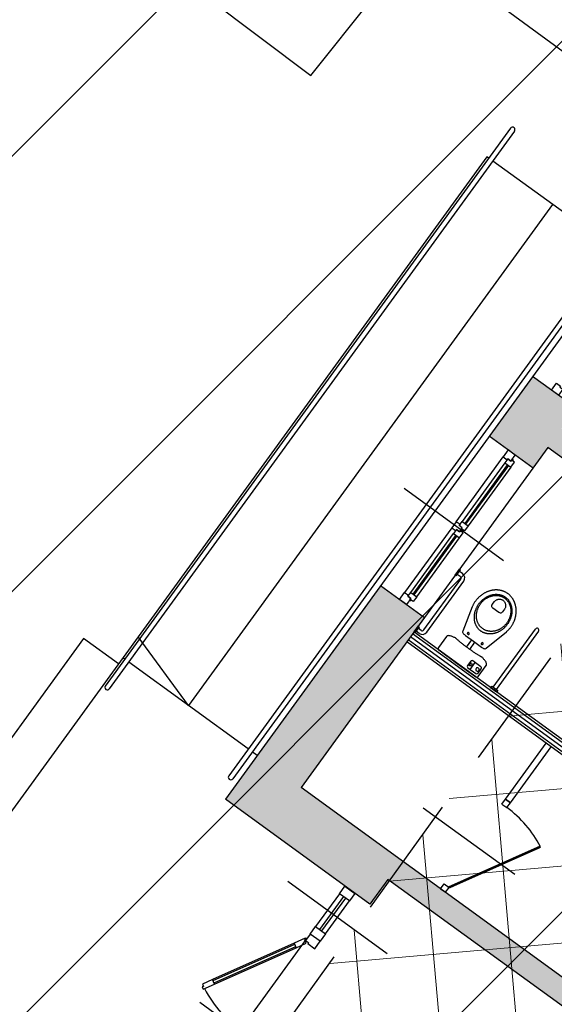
# Model space of a CAD drawing. Extents: x 4615668 to 9249187, y 5334101 to 10688993.
# Tile 17 of 120: x 4667531.37 to 4667535.71, y 5336793.91 to 5336801.91. Entities that reach past the tile are written whole.
import ezdxf

# ---------------------------------------------------------------- set-up
doc = ezdxf.new("R2010")
doc.units = 0
doc.header["$MEASUREMENT"] = 0
doc.linetypes.add('CHODNIK', pattern=[2, 1.5, -0.5])
doc.linetypes.add('WIATA', pattern=[1.5, 1, -0.5])
for name, color, linetype in [('13', 7, 'Continuous'), ('16', 7, 'Continuous'), ('45', 7, 'Continuous'), ('MURY', 7, 'Continuous'), ('wypełnienie', 251, 'Continuous')]:
    doc.layers.add(name, color=color, linetype=linetype)
doc.layers.add('hatch', color=253, linetype='Continuous', lineweight=0)
doc.layers.add('podkłady', color=250, linetype='Continuous', lineweight=15)

# ---------------------------------------------------------------- blocks, each defined once
blk = doc.blocks.new('SK -I-')
at = {"layer": 'wypełnienie', "lineweight": -3, "ltscale": 2}
h = blk.add_hatch(color=256, dxfattribs=at)
h.dxf.hatch_style = 1
h.paths.add_polyline_path([(776.5, -1129), (751.5, -1129), (751.5, -694.5), (732.5, -694.5), (732.5, -1230), (562, -1230), (562, -1274), (776.5, -1274)])
h = blk.add_hatch(color=256, dxfattribs=at)
h.dxf.hatch_style = 1
h.paths.add_polyline_path([(412, -1230), (391.5, -1230), (391.5, -729.5), (312.5, -729.5), (312.5, -754.5), (372.5, -754.5), (372.5, -1230), (352, -1230), (352, -1274), (412, -1274)])
at = {"layer": 'podkłady', "color": 0, "lineweight": 25, "ltscale": 2}
for p, q in [((732.5, -694.5), (732.5, -1230)), ((751.5, -694.5), (751.5, -1129)), ((391.5, -729.5), (391.5, -1230)), ((581.5, -800.5), (581.5, -1230)), ((584.5, -953.5), (584.5, -1230)), ((586.5, -955.5), (586.5, -1230)), ((576.5, -1010), (576.5, -1230)), ((578.5, -1008), (578.5, -1230)), ((687.5, -1140), (687.5, -1048)), ((642.5, -1085), (586.5, -1085)), ((642.5, -1085), (642.5, -1090)), ((642.5, -1090), (642.5, -1085)), ((647.5, -1085), (642.5, -1085)), ((647.5, -1090), (647.5, -1085)), ((732.5, -1085), (727.5, -1085)), ((727.5, -1090), (727.5, -1085)), ((732.5, -1090), (732.5, -1085)), ((642.5, -1090), (586.5, -1090)), ((647.5, -1090), (642.5, -1090)), ((732.5, -1090), (727.5, -1090)), ((800.5, -1194), (800.5, -1094)), ((922, -1194), (922, -1094)), ((751.5, -1129), (776.5, -1129)), ((776.5, -1129), (776.5, -1274)), ((516.5, -1148.5), (575, -1148.5)), ((575, -1151.5), (575, -1148.5)), ((817, -1144), (784, -1144)), ((784, -1148), (817, -1148)), ((784, -1150), (817, -1150)), ((575, -1151.5), (516.5, -1151.5)), ((784, -1154), (817, -1154)), ((1013, -1154), (831, -1154)), ((838.84, -1159.32), (901.63, -1195.57)), ((839.84, -1157.58), (902.63, -1193.83)), ((903.13, -1192.97), (840.34, -1156.72)), ((562.59, -1167.28), (562.26, -1167.69)), ((562.94, -1166.95), (562.59, -1167.28)), ((563.3, -1166.71), (562.94, -1166.95)), ((563.67, -1166.55), (563.3, -1166.71)), ((564.04, -1166.5), (563.67, -1166.55)), ((575.02, -1166.5), (564.04, -1166.5)), ((575.59, -1166.61), (575.02, -1166.5)), ((576.06, -1166.91), (575.59, -1166.61)), ((576.38, -1167.35), (576.06, -1166.91)), ((576.5, -1167.88), (576.38, -1167.35)), ((838.34, -1160.18), (901.13, -1196.43)), ((511.13, -1175.29), (510.85, -1175.61)), ((511.42, -1174.99), (511.13, -1175.29)), ((511.72, -1174.69), (511.42, -1174.99)), ((512.03, -1174.39), (511.72, -1174.69)), ((512.35, -1174.1), (512.03, -1174.39)), ((512.67, -1173.82), (512.35, -1174.1)), ((513, -1173.54), (512.67, -1173.82)), ((513.34, -1173.27), (513, -1173.54)), ((513.68, -1173.01), (513.34, -1173.27)), ((514.03, -1172.75), (513.68, -1173.01)), ((514.39, -1172.5), (514.03, -1172.75)), ((514.75, -1172.25), (514.39, -1172.5)), ((515.12, -1172.01), (514.75, -1172.25)), ((515.5, -1171.78), (515.12, -1172.01)), ((515.88, -1171.56), (515.5, -1171.78)), ((516.26, -1171.35), (515.88, -1171.56)), ((516.66, -1171.14), (516.26, -1171.35)), ((516.37, -1175.39), (516.73, -1175.15)), ((517.06, -1170.94), (516.66, -1171.14)), ((516.73, -1175.15), (517.11, -1174.91)), ((517.46, -1170.74), (517.06, -1170.94)), ((517.11, -1174.91), (517.49, -1174.69)), ((517.87, -1170.56), (517.46, -1170.74)), ((517.49, -1174.69), (517.89, -1174.47)), ((517.79, -1175.5), (518.18, -1175.29)), ((518.29, -1170.38), (517.87, -1170.56)), ((517.89, -1174.47), (518.28, -1174.27)), ((518.18, -1175.29), (518.57, -1175.08)), ((518.28, -1174.27), (518.69, -1174.07)), ((518.71, -1170.21), (518.29, -1170.38)), ((518.57, -1175.08), (518.98, -1174.88)), ((518.69, -1174.07), (519.1, -1173.88)), ((519.13, -1170.05), (518.71, -1170.21)), ((518.98, -1174.88), (519.39, -1174.69)), ((519.1, -1173.88), (519.52, -1173.7)), ((519.56, -1169.89), (519.13, -1170.05)), ((519.39, -1174.69), (519.8, -1174.52)), ((519.52, -1173.7), (519.95, -1173.53)), ((519.99, -1169.75), (519.56, -1169.89)), ((519.8, -1174.52), (520.23, -1174.35)), ((519.95, -1173.53), (520.38, -1173.37)), ((520.43, -1169.61), (519.99, -1169.75)), ((520.23, -1174.35), (520.66, -1174.19)), ((520.38, -1173.37), (520.82, -1173.22)), ((520.88, -1169.49), (520.43, -1169.61)), ((520.66, -1174.19), (521.1, -1174.05)), ((520.82, -1173.22), (521.27, -1173.08)), ((521.32, -1169.37), (520.88, -1169.49)), ((521.1, -1174.05), (521.54, -1173.92)), ((521.27, -1173.08), (521.72, -1172.95)), ((521.78, -1169.26), (521.32, -1169.37)), ((521.54, -1173.92), (522, -1173.8)), ((521.72, -1172.95), (522.17, -1172.83)), ((522.23, -1169.15), (521.78, -1169.26)), ((522, -1173.8), (522.45, -1173.69)), ((522.17, -1172.83), (522.63, -1172.73)), ((522.69, -1169.06), (522.23, -1169.15)), ((522.45, -1173.69), (522.91, -1173.59)), ((522.63, -1172.73), (523.1, -1172.63)), ((523.16, -1168.98), (522.69, -1169.06)), ((522.91, -1173.59), (523.38, -1173.51)), ((523.1, -1172.63), (523.57, -1172.54)), ((523.62, -1168.91), (523.16, -1168.98)), ((523.38, -1173.51), (523.85, -1173.43)), ((523.57, -1172.54), (524.05, -1172.46)), ((524.09, -1168.84), (523.62, -1168.91)), ((523.85, -1173.43), (524.33, -1173.38)), ((524.05, -1172.46), (524.53, -1172.4)), ((524.57, -1168.79), (524.09, -1168.84)), ((524.33, -1173.38), (524.81, -1173.33)), ((524.53, -1172.4), (525.01, -1172.35)), ((525.05, -1168.74), (524.57, -1168.79)), ((524.81, -1173.33), (525.3, -1173.29)), ((525.01, -1172.35), (525.5, -1172.3)), ((525.53, -1168.71), (525.05, -1168.74)), ((525.3, -1173.29), (525.79, -1173.27)), ((525.5, -1172.3), (525.99, -1172.27)), ((526.01, -1168.68), (525.53, -1168.71)), ((525.79, -1173.27), (526.28, -1173.27)), ((525.99, -1172.27), (526.49, -1172.26)), ((526.5, -1168.67), (526.01, -1168.68)), ((526.28, -1173.27), (526.28, -1173.27)), ((526.28, -1173.27), (526.77, -1173.27)), ((526.49, -1172.26), (526.99, -1172.25)), ((526.99, -1168.66), (526.5, -1168.67)), ((526.77, -1173.27), (527.26, -1173.29)), ((527.53, -1168.67), (526.99, -1168.66)), ((526.99, -1172.25), (526.99, -1172.25)), ((526.99, -1172.25), (527.49, -1172.26)), ((527.26, -1173.29), (527.75, -1173.33)), ((527.49, -1172.26), (527.98, -1172.27)), ((528.06, -1168.69), (527.53, -1168.67)), ((527.75, -1173.33), (528.23, -1173.38)), ((527.98, -1172.27), (528.48, -1172.3)), ((528.6, -1168.73), (528.06, -1168.69)), ((528.23, -1173.38), (528.71, -1173.43)), ((528.48, -1172.3), (528.97, -1172.35)), ((529.13, -1168.79), (528.6, -1168.73)), ((528.71, -1173.43), (529.18, -1173.51)), ((528.97, -1172.35), (529.45, -1172.4)), ((529.65, -1168.86), (529.13, -1168.79)), ((529.18, -1173.51), (529.65, -1173.59)), ((529.45, -1172.4), (529.93, -1172.46)), ((530.17, -1168.93), (529.65, -1168.86)), ((529.65, -1173.59), (530.11, -1173.69)), ((529.93, -1172.46), (530.41, -1172.54)), ((530.11, -1173.69), (530.56, -1173.8)), ((530.69, -1169.02), (530.17, -1168.93)), ((530.41, -1172.54), (530.88, -1172.63)), ((530.56, -1173.8), (531.01, -1173.92)), ((531.2, -1169.12), (530.69, -1169.02)), ((530.88, -1172.63), (531.34, -1172.73)), ((531.01, -1173.92), (531.46, -1174.05)), ((531.71, -1169.23), (531.2, -1169.12)), ((531.34, -1172.73), (531.81, -1172.83)), ((531.46, -1174.05), (531.9, -1174.19)), ((532.22, -1169.34), (531.71, -1169.23)), ((531.81, -1172.83), (532.26, -1172.95)), ((531.9, -1174.19), (532.33, -1174.35)), ((552.69, -1174.66), (532.22, -1169.34)), ((532.26, -1172.95), (532.71, -1173.08)), ((532.33, -1174.35), (532.75, -1174.52)), ((532.71, -1173.08), (533.16, -1173.22)), ((532.75, -1174.52), (533.17, -1174.69)), ((533.16, -1173.22), (533.59, -1173.37)), ((533.17, -1174.69), (533.58, -1174.88)), ((533.58, -1174.88), (533.99, -1175.08)), ((533.59, -1173.37), (534.03, -1173.53)), ((533.99, -1175.08), (534.38, -1175.29)), ((534.03, -1173.53), (534.45, -1173.7)), ((534.38, -1175.29), (534.77, -1175.5)), ((534.45, -1173.7), (534.87, -1173.88)), ((534.87, -1173.88), (535.29, -1174.07)), ((535.29, -1174.07), (535.69, -1174.27)), ((535.69, -1174.27), (536.09, -1174.47)), ((536.09, -1174.47), (536.48, -1174.69)), ((536.48, -1174.69), (536.87, -1174.91)), ((536.87, -1174.91), (537.24, -1175.15)), ((537.24, -1175.15), (537.61, -1175.39)), ((553.13, -1174.83), (552.69, -1174.66)), ((553.48, -1175.09), (553.13, -1174.83)), ((553.74, -1175.44), (553.48, -1175.09)), ((560.67, -1172.61), (560.5, -1173.17)), ((560.5, -1173.17), (560.5, -1173.17)), ((560.5, -1173.17), (560.56, -1173.28)), ((560.56, -1173.28), (560.62, -1173.45)), ((560.62, -1173.45), (560.67, -1173.68)), ((560.83, -1172.04), (560.67, -1172.61)), ((560.67, -1173.68), (560.72, -1173.95)), ((560.72, -1173.95), (560.78, -1174.27)), ((560.78, -1174.27), (560.83, -1174.64)), ((560.97, -1171.48), (560.83, -1172.04)), ((560.83, -1174.64), (560.87, -1175.04)), ((560.87, -1175.04), (560.92, -1175.48)), ((561.1, -1170.91), (560.97, -1171.48)), ((561.23, -1170.36), (561.1, -1170.91)), ((561.36, -1169.82), (561.23, -1170.36)), ((561.5, -1169.29), (561.36, -1169.82)), ((561.71, -1168.7), (561.5, -1169.29)), ((561.97, -1168.16), (561.71, -1168.7)), ((562.26, -1167.69), (561.97, -1168.16)), ((567.59, -1168.82), (567.42, -1169.41)), ((567.42, -1169.41), (567.42, -1177.53)), ((574.24, -1175.2), (567.42, -1175.2)), ((568.05, -1168.4), (567.59, -1168.82)), ((568.69, -1168.24), (568.05, -1168.4)), ((572.96, -1168.24), (568.69, -1168.24)), ((569.52, -1169.81), (569.41, -1170.36)), ((569.41, -1170.36), (569.52, -1170.91)), ((569.82, -1169.36), (569.52, -1169.81)), ((569.52, -1170.91), (569.82, -1171.36)), ((570.28, -1169.06), (569.82, -1169.36)), ((569.82, -1171.36), (570.28, -1171.67)), ((570.83, -1168.95), (570.28, -1169.06)), ((570.28, -1171.67), (570.83, -1171.78)), ((571.38, -1169.06), (570.83, -1168.95)), ((570.83, -1171.78), (571.38, -1171.67)), ((571.83, -1169.36), (571.38, -1169.06)), ((571.38, -1171.67), (571.83, -1171.36)), ((572.13, -1169.81), (571.83, -1169.36)), ((571.83, -1171.36), (572.13, -1170.91)), ((572.24, -1170.36), (572.13, -1169.81)), ((572.13, -1170.91), (572.24, -1170.36)), ((573.6, -1168.4), (572.96, -1168.24)), ((574.06, -1168.82), (573.6, -1168.4)), ((574.24, -1169.41), (574.06, -1168.82)), ((574.24, -1177.53), (574.24, -1169.41)), ((576.5, -1186.5), (576.5, -1167.88)), ((506.86, -1183.26), (506.77, -1183.67)), ((506.95, -1182.86), (506.86, -1183.26)), ((507.06, -1182.46), (506.95, -1182.86)), ((507.17, -1182.06), (507.06, -1182.46)), ((507.3, -1181.67), (507.17, -1182.06)), ((507.43, -1181.28), (507.3, -1181.67)), ((507.57, -1180.89), (507.43, -1181.28)), ((507.73, -1180.51), (507.57, -1180.89)), ((507.89, -1180.13), (507.73, -1180.51)), ((508.07, -1179.76), (507.89, -1180.13)), ((508.25, -1179.39), (508.07, -1179.76)), ((508.44, -1179.02), (508.25, -1179.39)), ((508.64, -1178.66), (508.44, -1179.02)), ((508.85, -1178.3), (508.64, -1178.66)), ((509.07, -1177.94), (508.85, -1178.3)), ((509.3, -1177.6), (509.07, -1177.94)), ((509.54, -1177.25), (509.3, -1177.6)), ((509.78, -1176.91), (509.54, -1177.25)), ((510.04, -1176.58), (509.78, -1176.91)), ((510.3, -1176.25), (510.04, -1176.58)), ((510.57, -1175.93), (510.3, -1176.25)), ((510.33, -1183.63), (510.44, -1183.24)), ((510.44, -1183.24), (510.56, -1182.85)), ((510.56, -1182.85), (510.69, -1182.46)), ((510.85, -1175.61), (510.57, -1175.93)), ((510.69, -1182.46), (510.83, -1182.08)), ((510.83, -1182.08), (510.98, -1181.7)), ((510.98, -1181.7), (511.15, -1181.33)), ((511.15, -1181.33), (511.33, -1180.96)), ((511.33, -1180.96), (511.52, -1180.6)), ((511.36, -1183.59), (511.47, -1183.19)), ((511.47, -1183.19), (511.6, -1182.79)), ((511.52, -1180.6), (511.72, -1180.24)), ((511.6, -1182.79), (511.74, -1182.4)), ((511.72, -1180.24), (511.93, -1179.89)), ((511.74, -1182.4), (511.89, -1182.02)), ((511.89, -1182.02), (512.06, -1181.64)), ((511.93, -1179.89), (512.16, -1179.54)), ((512.06, -1181.64), (512.24, -1181.26)), ((512.16, -1179.54), (512.39, -1179.2)), ((512.24, -1181.26), (512.43, -1180.9)), ((512.39, -1179.2), (512.64, -1178.87)), ((512.43, -1180.9), (512.64, -1180.53)), ((512.64, -1178.87), (512.9, -1178.54)), ((512.64, -1180.53), (512.85, -1180.18)), ((512.85, -1180.18), (513.08, -1179.83)), ((512.9, -1178.54), (513.17, -1178.22)), ((513.08, -1179.83), (513.32, -1179.49)), ((513.17, -1178.22), (513.44, -1177.9)), ((513.32, -1179.49), (513.57, -1179.15)), ((513.44, -1177.9), (513.73, -1177.6)), ((513.57, -1179.15), (513.84, -1178.82)), ((513.73, -1177.6), (514.03, -1177.29)), ((513.84, -1178.82), (514.11, -1178.5)), ((514.03, -1177.29), (514.34, -1177)), ((514.11, -1178.5), (514.4, -1178.19)), ((514.18, -1183.56), (514.48, -1183.19)), ((514.34, -1177), (514.65, -1176.71)), ((514.4, -1178.19), (514.69, -1177.88)), ((514.48, -1183.19), (514.81, -1182.84)), ((514.65, -1176.71), (514.98, -1176.43)), ((514.69, -1177.88), (515, -1177.58)), ((514.81, -1182.84), (515.17, -1182.51)), ((514.98, -1176.43), (515.31, -1176.16)), ((515, -1177.58), (515.31, -1177.29)), ((515.17, -1182.51), (515.55, -1182.22)), ((515.31, -1176.16), (515.65, -1175.89)), ((515.31, -1177.29), (515.64, -1177.01)), ((515.55, -1182.22), (515.95, -1181.96)), ((515.64, -1177.01), (515.98, -1176.74)), ((515.65, -1175.89), (516.01, -1175.64)), ((515.95, -1181.96), (516.37, -1181.74)), ((515.98, -1176.74), (516.32, -1176.47)), ((516.01, -1175.64), (516.37, -1175.39)), ((516.32, -1176.47), (516.67, -1176.22)), ((516.37, -1181.74), (516.81, -1181.56)), ((516.67, -1176.22), (517.04, -1175.97)), ((516.81, -1181.56), (517.27, -1181.43)), ((517.04, -1175.97), (517.41, -1175.73)), ((517.27, -1181.43), (517.73, -1181.35)), ((517.41, -1175.73), (517.79, -1175.5)), ((517.73, -1181.35), (518.21, -1181.32)), ((518.21, -1181.32), (521.05, -1181.32)), ((521.05, -1181.32), (521.39, -1181.34)), ((521.39, -1181.34), (521.78, -1181.41)), ((521.78, -1181.41), (522.18, -1181.57)), ((522.18, -1181.57), (522.55, -1181.82)), ((522.55, -1181.82), (522.87, -1182.21)), ((522.87, -1182.21), (523.09, -1182.75)), ((523.09, -1182.75), (523.17, -1183.47)), ((534.77, -1175.5), (535.15, -1175.73)), ((535.15, -1175.73), (535.52, -1175.97)), ((535.52, -1175.97), (535.88, -1176.22)), ((535.88, -1176.22), (536.24, -1176.47)), ((536.24, -1176.47), (536.58, -1176.74)), ((536.58, -1176.74), (536.92, -1177.01)), ((536.92, -1177.01), (537.25, -1177.29)), ((537.25, -1177.29), (537.56, -1177.58)), ((537.56, -1177.58), (537.87, -1177.88)), ((537.61, -1175.39), (537.97, -1175.64)), ((537.87, -1177.88), (538.16, -1178.19)), ((537.97, -1175.64), (538.32, -1175.89)), ((538.16, -1178.19), (538.45, -1178.5)), ((538.32, -1175.89), (538.66, -1176.16)), ((538.45, -1178.5), (538.72, -1178.82)), ((538.66, -1176.16), (539, -1176.43)), ((538.72, -1178.82), (538.99, -1179.15)), ((538.99, -1179.15), (539.24, -1179.49)), ((539, -1176.43), (539.32, -1176.71)), ((539.24, -1179.49), (539.48, -1179.83)), ((539.32, -1176.71), (539.64, -1177)), ((539.48, -1179.83), (539.71, -1180.18)), ((539.64, -1177), (539.95, -1177.29)), ((539.71, -1180.18), (539.92, -1180.53)), ((539.92, -1180.53), (540.13, -1180.9)), ((539.95, -1177.29), (540.25, -1177.6)), ((540.13, -1180.9), (540.32, -1181.26)), ((540.25, -1177.6), (540.53, -1177.9)), ((540.32, -1181.26), (540.5, -1181.64)), ((540.5, -1181.64), (540.67, -1182.02)), ((540.53, -1177.9), (540.81, -1178.22)), ((540.67, -1182.02), (540.82, -1182.4)), ((540.81, -1178.22), (541.08, -1178.54)), ((540.82, -1182.4), (540.96, -1182.79)), ((540.96, -1182.79), (541.08, -1183.19)), ((541.08, -1178.54), (541.34, -1178.87)), ((541.08, -1183.19), (541.2, -1183.59)), ((541.34, -1178.87), (541.58, -1179.2)), ((541.58, -1179.2), (541.82, -1179.54)), ((541.82, -1179.54), (542.04, -1179.89)), ((542.04, -1179.89), (542.26, -1180.24)), ((542.26, -1180.24), (542.46, -1180.6)), ((542.46, -1180.6), (542.65, -1180.96)), ((542.65, -1180.96), (542.83, -1181.33)), ((542.83, -1181.33), (542.99, -1181.7)), ((542.99, -1181.7), (543.15, -1182.08)), ((543.15, -1182.08), (543.29, -1182.46)), ((543.29, -1182.46), (543.42, -1182.85)), ((543.42, -1182.85), (543.54, -1183.24)), ((543.54, -1183.24), (543.64, -1183.63)), ((550.88, -1179.19), (550.77, -1179.59)), ((550.77, -1179.59), (550.88, -1179.99)), ((551.16, -1178.9), (550.88, -1179.19)), ((550.88, -1179.99), (551.16, -1180.28)), ((551.57, -1178.79), (551.16, -1178.9)), ((551.16, -1180.28), (551.57, -1180.39)), ((551.97, -1178.9), (551.57, -1178.79)), ((551.57, -1180.39), (551.97, -1180.28)), ((552.26, -1179.19), (551.97, -1178.9)), ((551.97, -1180.28), (552.26, -1179.99)), ((552.37, -1179.59), (552.26, -1179.19)), ((552.26, -1179.99), (552.37, -1179.59)), ((553.92, -1175.86), (553.74, -1175.44)), ((554.05, -1176.33), (553.92, -1175.86)), ((554.12, -1176.84), (554.05, -1176.33)), ((554.16, -1177.38), (554.12, -1176.84)), ((554.18, -1177.93), (554.16, -1177.38)), ((554.18, -1178.47), (554.18, -1177.93)), ((554.18, -1186.59), (554.18, -1178.47)), ((560.92, -1175.48), (560.96, -1175.96)), ((560.96, -1175.96), (561, -1176.46)), ((561, -1176.46), (561.04, -1177)), ((561.04, -1177), (561.07, -1177.55)), ((561.07, -1177.55), (561.11, -1178.13)), ((561.11, -1178.13), (561.14, -1178.72)), ((561.14, -1178.72), (561.16, -1179.33)), ((561.16, -1179.33), (561.19, -1179.95)), ((561.19, -1179.95), (561.21, -1180.57)), ((561.21, -1180.57), (561.23, -1181.2)), ((561.23, -1181.2), (561.25, -1181.83)), ((561.25, -1181.83), (561.26, -1182.46)), ((561.26, -1182.46), (561.27, -1183.08)), ((561.27, -1183.08), (561.28, -1183.69)), ((567.42, -1177.53), (567.59, -1178.12)), ((567.59, -1178.12), (568.05, -1178.54)), ((568.05, -1178.54), (568.69, -1178.7)), ((568.69, -1178.7), (572.96, -1178.7)), ((569.41, -1177.69), (569.52, -1177.14)), ((570.83, -1177.69), (569.41, -1177.7)), ((569.41, -1177.7), (569.41, -1177.69)), ((569.41, -1177.69), (569.41, -1177.69)), ((569.41, -1177.7), (569.41, -1177.7)), ((569.52, -1177.14), (569.82, -1176.69)), ((569.82, -1176.69), (570.28, -1176.38)), ((570.28, -1176.38), (570.83, -1176.27)), ((570.83, -1176.27), (571.38, -1176.38)), ((572.24, -1177.69), (570.83, -1177.69)), ((571.38, -1176.38), (571.83, -1176.69)), ((571.83, -1176.69), (572.13, -1177.14)), ((572.13, -1177.14), (572.24, -1177.69)), ((572.96, -1178.7), (573.6, -1178.54)), ((573.6, -1178.54), (574.06, -1178.12)), ((574.06, -1178.12), (574.24, -1177.53)), ((506.52, -1185.74), (506.5, -1186.16)), ((506.5, -1186.16), (506.5, -1186.59)), ((506.5, -1186.59), (506.5, -1187.01)), ((506.5, -1187.01), (506.52, -1187.43)), ((506.55, -1185.32), (506.52, -1185.74)), ((506.52, -1187.43), (506.55, -1187.85)), ((506.59, -1184.91), (506.55, -1185.32)), ((506.55, -1187.85), (506.59, -1188.27)), ((506.64, -1184.49), (506.59, -1184.91)), ((506.59, -1188.27), (506.64, -1188.68)), ((506.7, -1184.08), (506.64, -1184.49)), ((506.64, -1188.68), (506.7, -1189.09)), ((506.77, -1183.67), (506.7, -1184.08)), ((506.7, -1189.09), (506.77, -1189.5)), ((506.77, -1189.5), (506.86, -1189.91)), ((506.86, -1189.91), (506.95, -1190.31)), ((506.95, -1190.31), (507.06, -1190.71)), ((507.06, -1190.71), (507.17, -1191.1)), ((507.17, -1191.1), (507.3, -1191.49)), ((509.99, -1186.5), (510, -1186.08)), ((510, -1186.92), (509.99, -1186.5)), ((509.99, -1186.5), (509.99, -1186.5)), ((510, -1186.08), (510.02, -1185.66)), ((510.02, -1187.33), (510, -1186.92)), ((510.02, -1185.66), (510.05, -1185.25)), ((510.05, -1187.75), (510.02, -1187.33)), ((510.05, -1185.25), (510.1, -1184.84)), ((510.1, -1188.16), (510.05, -1187.75)), ((510.1, -1184.84), (510.17, -1184.44)), ((510.17, -1188.56), (510.1, -1188.16)), ((510.17, -1184.44), (510.24, -1184.03)), ((510.24, -1188.97), (510.17, -1188.56)), ((510.24, -1184.03), (510.33, -1183.63)), ((510.33, -1189.37), (510.24, -1188.97)), ((510.44, -1189.76), (510.33, -1189.37)), ((510.56, -1190.15), (510.44, -1189.76)), ((510.69, -1190.54), (510.56, -1190.15)), ((510.83, -1190.92), (510.69, -1190.54)), ((510.98, -1191.3), (510.83, -1190.92)), ((511.15, -1191.67), (510.98, -1191.3)), ((510.99, -1186.5), (511, -1186.07)), ((511, -1186.93), (510.99, -1186.5)), ((510.99, -1186.5), (510.99, -1186.5)), ((511, -1186.07), (511.02, -1185.65)), ((511.02, -1187.35), (511, -1186.93)), ((511.02, -1185.65), (511.06, -1185.23)), ((511.06, -1187.77), (511.02, -1187.35)), ((511.06, -1185.23), (511.11, -1184.81)), ((511.11, -1188.19), (511.06, -1187.77)), ((511.11, -1184.81), (511.18, -1184.4)), ((511.18, -1188.6), (511.11, -1188.19)), ((511.18, -1184.4), (511.27, -1183.99)), ((511.27, -1189.01), (511.18, -1188.6)), ((511.27, -1183.99), (511.36, -1183.59)), ((511.36, -1189.41), (511.27, -1189.01)), ((511.47, -1189.81), (511.36, -1189.41)), ((511.6, -1190.21), (511.47, -1189.81)), ((511.74, -1190.6), (511.6, -1190.21)), ((511.89, -1190.98), (511.74, -1190.6)), ((512.06, -1191.36), (511.89, -1190.98)), ((513.12, -1186.5), (513.14, -1186.07)), ((513.14, -1186.93), (513.12, -1186.5)), ((513.14, -1186.07), (513.21, -1185.64)), ((513.21, -1187.36), (513.14, -1186.93)), ((513.21, -1185.64), (513.33, -1185.21)), ((513.33, -1187.79), (513.21, -1187.36)), ((513.33, -1185.21), (513.48, -1184.78)), ((513.48, -1188.22), (513.33, -1187.79)), ((513.48, -1184.78), (513.68, -1184.36)), ((513.68, -1188.64), (513.48, -1188.22)), ((513.68, -1184.36), (513.91, -1183.95)), ((513.91, -1189.05), (513.68, -1188.64)), ((513.91, -1183.95), (514.18, -1183.56)), ((514.18, -1189.44), (513.91, -1189.05)), ((514.47, -1189.81), (514.18, -1189.44)), ((514.8, -1190.16), (514.47, -1189.81)), ((515.16, -1190.49), (514.8, -1190.16)), ((515.53, -1190.78), (515.16, -1190.49)), ((515.93, -1191.04), (515.53, -1190.78)), ((516.36, -1191.26), (515.93, -1191.04)), ((516.79, -1191.44), (516.36, -1191.26)), ((522.55, -1191.17), (522.17, -1191.43)), ((522.87, -1190.78), (522.55, -1191.17)), ((523.09, -1190.24), (522.87, -1190.78)), ((523.17, -1189.53), (523.09, -1190.24)), ((523.17, -1183.47), (523.17, -1189.53)), ((540.67, -1190.98), (540.5, -1191.36)), ((540.82, -1190.6), (540.67, -1190.98)), ((540.96, -1190.21), (540.82, -1190.6)), ((541.08, -1189.81), (540.96, -1190.21)), ((541.2, -1189.41), (541.08, -1189.81)), ((541.2, -1183.59), (541.29, -1183.99)), ((541.29, -1189.01), (541.2, -1189.41)), ((541.29, -1183.99), (541.38, -1184.4)), ((541.38, -1188.6), (541.29, -1189.01)), ((541.38, -1184.4), (541.45, -1184.81)), ((541.45, -1188.19), (541.38, -1188.6)), ((541.45, -1184.81), (541.5, -1185.23)), ((541.5, -1187.77), (541.45, -1188.19)), ((541.5, -1185.23), (541.54, -1185.65)), ((541.54, -1187.35), (541.5, -1187.77)), ((541.54, -1185.65), (541.56, -1186.07)), ((541.56, -1186.93), (541.54, -1187.35)), ((541.56, -1186.07), (541.57, -1186.5)), ((541.57, -1186.5), (541.56, -1186.93)), ((541.57, -1186.5), (541.57, -1186.5)), ((542.99, -1191.3), (542.83, -1191.67)), ((543.15, -1190.92), (542.99, -1191.3)), ((543.29, -1190.54), (543.15, -1190.92)), ((543.42, -1190.15), (543.29, -1190.54)), ((543.54, -1189.76), (543.42, -1190.15)), ((543.64, -1189.37), (543.54, -1189.76)), ((543.64, -1183.63), (543.73, -1184.03)), ((543.73, -1188.97), (543.64, -1189.37)), ((543.73, -1184.03), (543.81, -1184.44)), ((543.81, -1188.56), (543.73, -1188.97)), ((543.81, -1184.44), (543.87, -1184.84)), ((543.87, -1188.16), (543.81, -1188.56)), ((543.87, -1184.84), (543.92, -1185.25)), ((543.92, -1187.75), (543.87, -1188.16)), ((543.92, -1185.25), (543.96, -1185.66)), ((543.96, -1187.33), (543.92, -1187.75)), ((543.96, -1185.66), (543.98, -1186.08)), ((543.98, -1186.92), (543.96, -1187.33)), ((543.98, -1186.08), (543.99, -1186.5)), ((543.99, -1186.5), (543.98, -1186.92)), ((543.99, -1186.5), (543.99, -1186.5)), ((556.74, -1185.01), (554.18, -1185.01)), ((561.29, -1185.01), (554.18, -1185.01)), ((554.18, -1194.54), (554.18, -1186.59)), ((556.67, -1188.21), (554.18, -1188.21)), ((561.29, -1188.21), (554.18, -1188.21)), ((561.25, -1191.17), (561.23, -1191.8)), ((561.26, -1190.54), (561.25, -1191.17)), ((561.27, -1189.92), (561.26, -1190.54)), ((561.28, -1189.31), (561.27, -1189.92)), ((561.28, -1183.69), (561.29, -1184.29)), ((561.29, -1185.98), (561.28, -1186.5)), ((561.28, -1186.5), (561.29, -1187.02)), ((561.28, -1186.5), (561.28, -1186.5)), ((561.29, -1188.71), (561.28, -1189.31)), ((561.29, -1184.29), (561.29, -1184.87)), ((561.29, -1184.87), (561.29, -1185.44)), ((561.29, -1185.44), (561.29, -1185.98)), ((561.29, -1187.02), (561.29, -1187.56)), ((561.29, -1187.56), (561.29, -1188.13)), ((561.29, -1188.13), (561.29, -1188.71)), ((576.5, -1205.12), (576.5, -1186.5)), ((507.3, -1191.49), (507.43, -1191.88)), ((507.43, -1191.88), (507.57, -1192.27)), ((507.57, -1192.27), (507.73, -1192.65)), ((507.73, -1192.65), (507.89, -1193.02)), ((507.89, -1193.02), (508.07, -1193.39)), ((508.07, -1193.39), (508.25, -1193.76)), ((508.25, -1193.76), (508.44, -1194.13)), ((508.44, -1194.13), (508.64, -1194.49)), ((508.64, -1194.49), (508.85, -1194.84)), ((508.85, -1194.84), (509.07, -1195.19)), ((509.07, -1195.19), (509.3, -1195.54)), ((509.3, -1195.54), (509.54, -1195.88)), ((509.54, -1195.88), (509.78, -1196.21)), ((509.78, -1196.21), (510.04, -1196.54)), ((510.04, -1196.54), (510.3, -1196.87)), ((510.3, -1196.87), (510.57, -1197.19)), ((510.57, -1197.19), (510.85, -1197.5)), ((510.85, -1197.5), (511.13, -1197.81)), ((511.13, -1197.81), (511.42, -1198.11)), ((511.33, -1192.04), (511.15, -1191.67)), ((511.52, -1192.4), (511.33, -1192.04)), ((511.42, -1198.11), (511.72, -1198.41)), ((511.72, -1192.76), (511.52, -1192.4)), ((511.93, -1193.11), (511.72, -1192.76)), ((511.72, -1198.41), (512.03, -1198.7)), ((512.16, -1193.45), (511.93, -1193.11)), ((512.03, -1198.7), (512.35, -1198.99)), ((512.24, -1191.73), (512.06, -1191.36)), ((512.39, -1193.8), (512.16, -1193.45)), ((512.43, -1192.1), (512.24, -1191.73)), ((512.35, -1198.99), (512.67, -1199.27)), ((512.64, -1194.13), (512.39, -1193.8)), ((512.64, -1192.46), (512.43, -1192.1)), ((512.85, -1192.82), (512.64, -1192.46)), ((512.9, -1194.46), (512.64, -1194.13)), ((512.67, -1199.27), (513, -1199.54)), ((513.08, -1193.17), (512.85, -1192.82)), ((513.17, -1194.78), (512.9, -1194.46)), ((513.32, -1193.51), (513.08, -1193.17)), ((513.44, -1195.09), (513.17, -1194.78)), ((513.57, -1193.85), (513.32, -1193.51)), ((513.73, -1195.4), (513.44, -1195.09)), ((513.84, -1194.18), (513.57, -1193.85)), ((514.03, -1195.71), (513.73, -1195.4)), ((514.11, -1194.5), (513.84, -1194.18)), ((514.34, -1196), (514.03, -1195.71)), ((514.4, -1194.81), (514.11, -1194.5)), ((514.65, -1196.29), (514.34, -1196)), ((514.69, -1195.12), (514.4, -1194.81)), ((514.98, -1196.57), (514.65, -1196.29)), ((515, -1195.42), (514.69, -1195.12)), ((515.31, -1196.84), (514.98, -1196.57)), ((515.31, -1195.71), (515, -1195.42)), ((515.64, -1195.99), (515.31, -1195.71)), ((515.65, -1197.11), (515.31, -1196.84)), ((515.98, -1196.26), (515.64, -1195.99)), ((516.01, -1197.36), (515.65, -1197.11)), ((516.32, -1196.53), (515.98, -1196.26)), ((516.37, -1197.61), (516.01, -1197.36)), ((516.67, -1196.78), (516.32, -1196.53)), ((516.73, -1197.85), (516.37, -1197.61)), ((517.04, -1197.03), (516.67, -1196.78)), ((517.11, -1198.09), (516.73, -1197.85)), ((517.24, -1191.57), (516.79, -1191.44)), ((517.41, -1197.27), (517.04, -1197.03)), ((517.49, -1198.31), (517.11, -1198.09)), ((517.71, -1191.65), (517.24, -1191.57)), ((517.79, -1197.49), (517.41, -1197.27)), ((517.89, -1198.53), (517.49, -1198.31)), ((518.18, -1191.68), (517.71, -1191.65)), ((518.18, -1197.71), (517.79, -1197.49)), ((518.28, -1198.73), (517.89, -1198.53)), ((521.03, -1191.67), (518.18, -1191.68)), ((518.57, -1197.92), (518.18, -1197.71)), ((518.69, -1198.93), (518.28, -1198.73)), ((518.98, -1198.12), (518.57, -1197.92)), ((519.1, -1199.12), (518.69, -1198.93)), ((519.39, -1198.31), (518.98, -1198.12)), ((519.52, -1199.3), (519.1, -1199.12)), ((519.8, -1198.48), (519.39, -1198.31)), ((519.95, -1199.47), (519.52, -1199.3)), ((520.23, -1198.65), (519.8, -1198.48)), ((520.66, -1198.8), (520.23, -1198.65)), ((521.1, -1198.95), (520.66, -1198.8)), ((521.38, -1191.65), (521.03, -1191.67)), ((521.54, -1199.08), (521.1, -1198.95)), ((521.77, -1191.58), (521.38, -1191.65)), ((522, -1199.2), (521.54, -1199.08)), ((522.17, -1191.43), (521.77, -1191.58)), ((522.45, -1199.31), (522, -1199.2)), ((522.91, -1199.41), (522.45, -1199.31)), ((530.11, -1199.31), (529.65, -1199.41)), ((530.56, -1199.2), (530.11, -1199.31)), ((531.01, -1199.08), (530.56, -1199.2)), ((531.46, -1198.95), (531.01, -1199.08)), ((531.9, -1198.8), (531.46, -1198.95)), ((532.33, -1198.65), (531.9, -1198.8)), ((532.22, -1203.66), (552.65, -1198.35)), ((532.75, -1198.48), (532.33, -1198.65)), ((533.17, -1198.31), (532.75, -1198.48)), ((533.58, -1198.12), (533.17, -1198.31)), ((533.99, -1197.92), (533.58, -1198.12)), ((534.38, -1197.71), (533.99, -1197.92)), ((534.45, -1199.3), (534.03, -1199.47)), ((534.77, -1197.49), (534.38, -1197.71)), ((534.87, -1199.12), (534.45, -1199.3)), ((535.15, -1197.27), (534.77, -1197.49)), ((535.29, -1198.93), (534.87, -1199.12)), ((535.52, -1197.03), (535.15, -1197.27)), ((535.69, -1198.73), (535.29, -1198.93)), ((535.88, -1196.78), (535.52, -1197.03)), ((536.09, -1198.53), (535.69, -1198.73)), ((536.24, -1196.53), (535.88, -1196.78)), ((536.48, -1198.31), (536.09, -1198.53)), ((536.58, -1196.26), (536.24, -1196.53)), ((536.87, -1198.09), (536.48, -1198.31)), ((536.92, -1195.99), (536.58, -1196.26)), ((537.24, -1197.85), (536.87, -1198.09)), ((537.25, -1195.71), (536.92, -1195.99)), ((537.61, -1197.61), (537.24, -1197.85)), ((537.56, -1195.42), (537.25, -1195.71)), ((537.87, -1195.12), (537.56, -1195.42)), ((537.97, -1197.36), (537.61, -1197.61)), ((538.16, -1194.81), (537.87, -1195.12)), ((538.32, -1197.11), (537.97, -1197.36)), ((538.45, -1194.5), (538.16, -1194.81)), ((538.66, -1196.84), (538.32, -1197.11)), ((538.72, -1194.18), (538.45, -1194.5)), ((539, -1196.57), (538.66, -1196.84)), ((538.99, -1193.85), (538.72, -1194.18)), ((539.24, -1193.51), (538.99, -1193.85)), ((539.32, -1196.29), (539, -1196.57)), ((539.48, -1193.17), (539.24, -1193.51)), ((539.64, -1196), (539.32, -1196.29)), ((539.71, -1192.82), (539.48, -1193.17)), ((539.95, -1195.71), (539.64, -1196)), ((539.92, -1192.46), (539.71, -1192.82)), ((540.13, -1192.1), (539.92, -1192.46)), ((540.25, -1195.4), (539.95, -1195.71)), ((540.32, -1191.73), (540.13, -1192.1)), ((540.53, -1195.09), (540.25, -1195.4)), ((540.5, -1191.36), (540.32, -1191.73)), ((540.81, -1194.78), (540.53, -1195.09)), ((541.08, -1194.46), (540.81, -1194.78)), ((541.34, -1194.13), (541.08, -1194.46)), ((541.58, -1193.8), (541.34, -1194.13)), ((541.82, -1193.45), (541.58, -1193.8)), ((542.04, -1193.11), (541.82, -1193.45)), ((542.26, -1192.76), (542.04, -1193.11)), ((542.46, -1192.4), (542.26, -1192.76)), ((542.65, -1192.04), (542.46, -1192.4)), ((542.83, -1191.67), (542.65, -1192.04)), ((550.88, -1193.19), (550.77, -1193.59)), ((550.77, -1193.59), (550.88, -1193.99)), ((551.16, -1192.9), (550.88, -1193.19)), ((550.88, -1193.99), (551.16, -1194.28)), ((551.57, -1192.79), (551.16, -1192.9)), ((551.16, -1194.28), (551.57, -1194.39)), ((551.97, -1192.9), (551.57, -1192.79)), ((551.57, -1194.39), (551.97, -1194.28)), ((552.26, -1193.19), (551.97, -1192.9)), ((551.97, -1194.28), (552.26, -1193.99)), ((552.37, -1193.59), (552.26, -1193.19)), ((552.26, -1193.99), (552.37, -1193.59)), ((552.65, -1198.35), (553.11, -1198.16)), ((553.11, -1198.16), (553.46, -1197.89)), ((553.46, -1197.89), (553.73, -1197.55)), ((553.73, -1197.55), (553.92, -1197.14)), ((553.92, -1197.14), (554.04, -1196.68)), ((554.04, -1196.68), (554.12, -1196.18)), ((554.12, -1196.18), (554.16, -1195.65)), ((554.16, -1195.65), (554.18, -1195.1)), ((554.18, -1195.1), (554.18, -1194.54)), ((560.67, -1199.32), (560.62, -1199.55)), ((560.72, -1199.05), (560.67, -1199.32)), ((560.78, -1198.73), (560.72, -1199.05)), ((560.83, -1198.36), (560.78, -1198.73)), ((560.87, -1197.96), (560.83, -1198.36)), ((560.92, -1197.52), (560.87, -1197.96)), ((560.96, -1197.04), (560.92, -1197.52)), ((561, -1196.54), (560.96, -1197.04)), ((561.04, -1196), (561, -1196.54)), ((561.07, -1195.45), (561.04, -1196)), ((561.11, -1194.87), (561.07, -1195.45)), ((561.14, -1194.28), (561.11, -1194.87)), ((561.16, -1193.67), (561.14, -1194.28)), ((561.19, -1193.05), (561.16, -1193.67)), ((561.21, -1192.43), (561.19, -1193.05)), ((561.23, -1191.8), (561.21, -1192.43)), ((487, -1205), (487, -1305)), ((513, -1199.54), (513.34, -1199.81)), ((513.34, -1199.81), (513.68, -1200.07)), ((513.68, -1200.07), (514.03, -1200.32)), ((514.03, -1200.32), (514.39, -1200.57)), ((514.39, -1200.57), (514.75, -1200.81)), ((514.75, -1200.81), (515.12, -1201.05)), ((515.12, -1201.05), (515.5, -1201.27)), ((515.5, -1201.27), (515.88, -1201.49)), ((515.88, -1201.49), (516.26, -1201.7)), ((516.26, -1201.7), (516.66, -1201.91)), ((516.66, -1201.91), (517.06, -1202.11)), ((517.06, -1202.11), (517.46, -1202.3)), ((517.46, -1202.3), (517.87, -1202.48)), ((517.87, -1202.48), (518.29, -1202.65)), ((518.29, -1202.65), (518.71, -1202.82)), ((518.71, -1202.82), (519.13, -1202.98)), ((519.13, -1202.98), (519.56, -1203.13)), ((519.56, -1203.13), (519.99, -1203.27)), ((520.38, -1199.63), (519.95, -1199.47)), ((519.99, -1203.27), (520.43, -1203.41)), ((520.82, -1199.78), (520.38, -1199.63)), ((520.43, -1203.41), (520.88, -1203.53)), ((521.27, -1199.92), (520.82, -1199.78)), ((520.88, -1203.53), (521.32, -1203.65)), ((521.72, -1200.05), (521.27, -1199.92)), ((521.32, -1203.65), (521.78, -1203.76)), ((522.17, -1200.17), (521.72, -1200.05)), ((521.78, -1203.76), (522.23, -1203.85)), ((522.63, -1200.27), (522.17, -1200.17)), ((522.23, -1203.85), (522.69, -1203.95)), ((523.1, -1200.37), (522.63, -1200.27)), ((522.69, -1203.95), (523.16, -1204.03)), ((523.38, -1199.49), (522.91, -1199.41)), ((523.57, -1200.46), (523.1, -1200.37)), ((523.16, -1204.03), (523.62, -1204.1)), ((523.85, -1199.56), (523.38, -1199.49)), ((524.05, -1200.54), (523.57, -1200.46)), ((523.62, -1204.1), (524.09, -1204.16)), ((524.33, -1199.62), (523.85, -1199.56)), ((524.53, -1200.6), (524.05, -1200.54)), ((524.09, -1204.16), (524.57, -1204.22)), ((524.81, -1199.67), (524.33, -1199.62)), ((525.01, -1200.65), (524.53, -1200.6)), ((524.57, -1204.22), (525.05, -1204.26)), ((525.3, -1199.7), (524.81, -1199.67)), ((525.5, -1200.7), (525.01, -1200.65)), ((525.05, -1204.26), (525.53, -1204.29)), ((525.79, -1199.72), (525.3, -1199.7)), ((525.99, -1200.73), (525.5, -1200.7)), ((525.53, -1204.29), (526.01, -1204.32)), ((526.28, -1199.73), (525.79, -1199.72)), ((526.49, -1200.74), (525.99, -1200.73)), ((526.01, -1204.32), (526.5, -1204.33)), ((526.77, -1199.72), (526.28, -1199.73)), ((526.28, -1199.73), (526.28, -1199.73)), ((526.99, -1200.75), (526.49, -1200.74)), ((526.5, -1204.33), (526.99, -1204.34)), ((527.26, -1199.7), (526.77, -1199.72)), ((527.49, -1200.74), (526.99, -1200.75)), ((526.99, -1200.75), (526.99, -1200.75)), ((526.99, -1204.34), (527.53, -1204.33)), ((527.75, -1199.67), (527.26, -1199.7)), ((527.98, -1200.73), (527.49, -1200.74)), ((527.53, -1204.33), (528.06, -1204.31)), ((528.23, -1199.62), (527.75, -1199.67)), ((528.48, -1200.7), (527.98, -1200.73)), ((528.06, -1204.31), (528.6, -1204.26)), ((528.71, -1199.56), (528.23, -1199.62)), ((528.97, -1200.65), (528.48, -1200.7)), ((528.6, -1204.26), (529.13, -1204.21)), ((529.18, -1199.49), (528.71, -1199.56)), ((529.45, -1200.6), (528.97, -1200.65)), ((529.13, -1204.21), (529.65, -1204.14)), ((529.65, -1199.41), (529.18, -1199.49)), ((529.93, -1200.54), (529.45, -1200.6)), ((529.65, -1204.14), (530.17, -1204.07)), ((530.41, -1200.46), (529.93, -1200.54)), ((530.17, -1204.07), (530.69, -1203.98)), ((530.88, -1200.37), (530.41, -1200.46)), ((530.69, -1203.98), (531.2, -1203.88)), ((531.34, -1200.27), (530.88, -1200.37)), ((531.2, -1203.88), (531.71, -1203.77)), ((531.81, -1200.17), (531.34, -1200.27)), ((531.71, -1203.77), (532.22, -1203.66)), ((532.26, -1200.05), (531.81, -1200.17)), ((532.71, -1199.92), (532.26, -1200.05)), ((533.16, -1199.78), (532.71, -1199.92)), ((533.59, -1199.63), (533.16, -1199.78)), ((534.03, -1199.47), (533.59, -1199.63)), ((560.56, -1199.72), (560.5, -1199.83)), ((560.5, -1199.83), (560.5, -1199.83)), ((560.5, -1199.83), (560.67, -1200.39)), ((560.62, -1199.55), (560.56, -1199.72)), ((560.67, -1200.39), (560.83, -1200.96)), ((560.83, -1200.96), (560.97, -1201.52)), ((560.97, -1201.52), (561.1, -1202.09)), ((561.1, -1202.09), (561.23, -1202.64)), ((561.23, -1202.64), (561.36, -1203.18)), ((561.36, -1203.18), (561.5, -1203.71)), ((561.5, -1203.71), (561.5, -1203.71)), ((561.5, -1203.71), (561.71, -1204.3)), ((561.71, -1204.3), (561.97, -1204.84)), ((561.97, -1204.84), (562.26, -1205.31)), ((562.26, -1205.31), (562.59, -1205.72)), ((562.59, -1205.72), (562.94, -1206.05)), ((562.94, -1206.05), (563.3, -1206.29)), ((563.3, -1206.29), (563.67, -1206.45)), ((563.67, -1206.45), (564.04, -1206.5)), ((564.04, -1206.5), (575.02, -1206.5)), ((575.02, -1206.5), (575.59, -1206.39)), ((575.59, -1206.39), (576.06, -1206.09)), ((576.06, -1206.09), (576.38, -1205.65)), ((576.38, -1205.65), (576.5, -1205.12)), ((570.5, -1221.5), (519.5, -1221.5)), ((352, -1230), (352, -1274)), ((391.5, -1230), (732.5, -1230)), ((412, -1230), (412, -1274)), ((519.5, -1229), (513.5, -1229)), ((513.5, -1229), (513.5, -1230)), ((519.5, -1230), (513.5, -1230)), ((515, -1226), (515, -1229)), ((518, -1226), (518, -1229)), ((570.5, -1224.5), (519.5, -1224.5)), ((519.5, -1229), (519.5, -1230)), ((562, -1274), (562, -1230)), ((570.5, -1229), (576.5, -1229)), ((570.5, -1229), (570.5, -1230)), ((570.5, -1230), (576.5, -1230)), ((572, -1226), (572, -1229)), ((575, -1226), (575, -1229)), ((576.5, -1229), (576.5, -1230)), ((422, -1245), (481, -1245)), ((552, -1245), (493, -1245)), ((484, -1255), (419, -1255)), ((422, -1247.5), (481, -1247.5)), ((422, -1248.5), (481, -1248.5)), ((422, -1251), (481, -1251)), ((490, -1255), (555, -1255)), ((552, -1247.5), (493, -1247.5)), ((552, -1248.5), (493, -1248.5)), ((552, -1251), (493, -1251)), ((-120, -1274), (776.5, -1274)), ((199.5, -1279), (759.5, -1279)), ((732.5, -1274), (732.5, -1279)), ((199.5, -1283), (759.5, -1283)), ((229.5, -1283), (229.5, -1403)), ((732.5, -1283), (732.5, -1403)), ((199.5, -1403), (759.5, -1403)), ((199.5, -1407), (759.5, -1407)), ((229.5, -1407), (229.5, -1409)), ((732.5, -1407), (732.5, -1409)), ((229.5, -1409), (1067.5, -1409)), ((738.5, -1409), (738.5, -1444)), ((738.5, -1444), (1102.5, -1444))]:
    blk.add_line(p, q, dxfattribs=at)
at = {"layer": 'podkłady', "color": 0, "lineweight": 25, "ltscale": 2, "const_width": 2}
blk.add_lwpolyline([(727.5, -1085), (657.18, -1044.4)], dxfattribs=at)
at = {"layer": 'podkłady', "color": 0, "lineweight": 25, "ltscale": 2}
for points in [[(576.5, -1153), (575, -1153), (575, -1147), (576.5, -1147)], [(784, -1154), (776.5, -1154), (776.5, -1144), (784, -1144)], [(824.5, -1154), (817, -1154), (817, -1144), (824.5, -1144)]]:
    blk.add_lwpolyline(points, close=True, dxfattribs=at)
for points in [[(832, -1144), (824.5, -1144), (824.5, -1154), (831, -1154), (831, -1151), (832, -1151), (832, -1144)], [(840.34, -1156.72), (832.55, -1152.22), (831.05, -1154.82), (830.18, -1154.32), (829.68, -1155.18), (838.34, -1160.18), (840.34, -1156.72)], [(901.13, -1196.43), (908.92, -1200.93), (909.92, -1199.2), (910.79, -1199.7), (911.79, -1197.97), (903.13, -1192.97), (901.13, -1196.43)], [(418, -1251), (422, -1251), (422, -1245), (417, -1245), (417, -1248), (418, -1248), (418, -1251)], [(485, -1251), (481, -1251), (481, -1245), (486, -1245), (486, -1248), (485, -1248), (485, -1251)], [(489, -1251), (493, -1251), (493, -1245), (488, -1245), (488, -1248), (489, -1248), (489, -1251)], [(556, -1251), (552, -1251), (552, -1245), (557, -1245), (557, -1248), (556, -1248), (556, -1251)], [(352, -1255), (345, -1255), (345, -1251), (346, -1251), (346, -1248), (352, -1248), (352, -1255)], [(412, -1255), (419, -1255), (419, -1251), (418, -1251), (418, -1248), (412, -1248), (412, -1255)], [(484, -1255), (490, -1255), (490, -1251), (489, -1251), (489, -1248), (485, -1248), (485, -1251), (484, -1251), (484, -1255)], [(562, -1255), (555, -1255), (555, -1251), (556, -1251), (556, -1248), (562, -1248), (562, -1255)]]:
    blk.add_lwpolyline(points, dxfattribs=at)
for centre in [(829.5, -1154.5), (416.5, -1247.5), (557.5, -1247.5)]:
    blk.add_circle(centre, 0.5, dxfattribs=at)
for centre, radius, start, end in [((737.5, -1085), 90, 153.18474, 180), ((516.5, -1150), 1.5, 90, 270), ((808.18, -1148.43), 113.84, 334.48294, 358.70491), ((519.5, -1226), 4.5, 90, 180), ((570.5, -1226), 4.5, 0, 90), ((519.5, -1226), 1.5, 90, 180), ((570.5, -1226), 1.5, 0, 90), ((759.5, -1281), 2, 270, 90), ((199.5, -1405), 2, 90, 270), ((759.5, -1405), 2, 270, 90)]:
    blk.add_arc(centre, radius, start, end, dxfattribs=at)
at = {"layer": 'wypełnienie', "lineweight": -3, "ltscale": 2}
for p, q in [((229.5, -1343), (732.5, -1343)), ((732.5, -1343), (711.56, -1409))]:
    blk.add_line(p, q, dxfattribs=at)

msp = doc.modelspace()

# ---------------------------------------------------------------- hatches: boundary and pattern name
at = {"layer": 'hatch', "lineweight": 0}
h = msp.add_hatch(dxfattribs=at)
h.set_pattern_fill('ANSI31', color=160, scale=20)
h.set_pattern_definition([(45, (0, 0), (-1.767766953, 1.767766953), [])])
h.paths.add_polyline_path([(4667474.7321, 5336856.6463), (4667499.2123, 5336897.3316), (4667613.9076, 5336808.5003), (4667647.3363, 5336782.0806), (4667630.6563, 5336776.4156), (4667605.6648, 5336771.2611), (4667592.2938, 5336770.0577), (4667562.3553, 5336763.4036), (4667552.2163, 5336758.2056), (4667530.7843, 5336759.6606), (4667490.0623, 5336757.5306), (4667479.4823, 5336755.2276), (4667453.1599, 5336765.7406), (4667492.6263, 5336792.6766), (4667492.3978, 5336848.0251)])
at = {"layer": 'hatch', "lineweight": 0, "ltscale": 40}
h = msp.add_hatch(dxfattribs=at)
h.set_pattern_fill('ANSI37', color=0, scale=5, angle=50)
h.set_pattern_definition([(95, (0, 0), (-0.62262168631, -0.05447233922), []), (185, (0, 0), (0.05447233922, -0.62262168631), [])])
h.paths.add_polyline_path([(4667516.8693, 5336770.6846), (4667537.4363, 5336799.1596), (4667545.1093, 5336793.9726), (4667524.3902, 5336765.2916)])

# ---------------------------------------------------------------- linework, layer by layer
at = {"layer": '13', "color": 132, "linetype": 'WIATA'}
msp.add_lwpolyline([(4667528.0333, 5336770.3716), (4667545.1093, 5336793.9726), (4667537.4363, 5336799.1596), (4667520.6053, 5336775.8956)], dxfattribs=at)
at = {"layer": '16', "color": 7, "linetype": 'CHODNIK'}
msp.add_lwpolyline([(4667541.3793, 5336817.0046), (4667531.1993, 5336803.3696), (4667533.7323, 5336801.4556), (4667535.5653, 5336803.7606)], dxfattribs=at)
at = {"layer": '45', "color": 219, "linetype": 'Continuous'}
msp.add_lwpolyline([(4667525.2963, 5336764.9746), (4667530.6503, 5336772.1716), (4667532.7133, 5336774.9316), (4667546.4473, 5336793.8546), (4667534.2913, 5336802.7396), (4667531.4883, 5336804.9106), (4667529.5143, 5336813.5646), (4667527.2113, 5336823.0576)], dxfattribs=at)

# ---------------------------------------------------------------- block references
at = {"layer": 'MURY', "lineweight": -3, "xscale": 0.009999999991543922, "yscale": 0.01000000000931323, "zscale": 0.01, "rotation": 233.9894746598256}
msp.add_blockref('SK -I-', (4667547.9082, 5336794.3697), dxfattribs=at)

doc.saveas('drawing.dxf')
